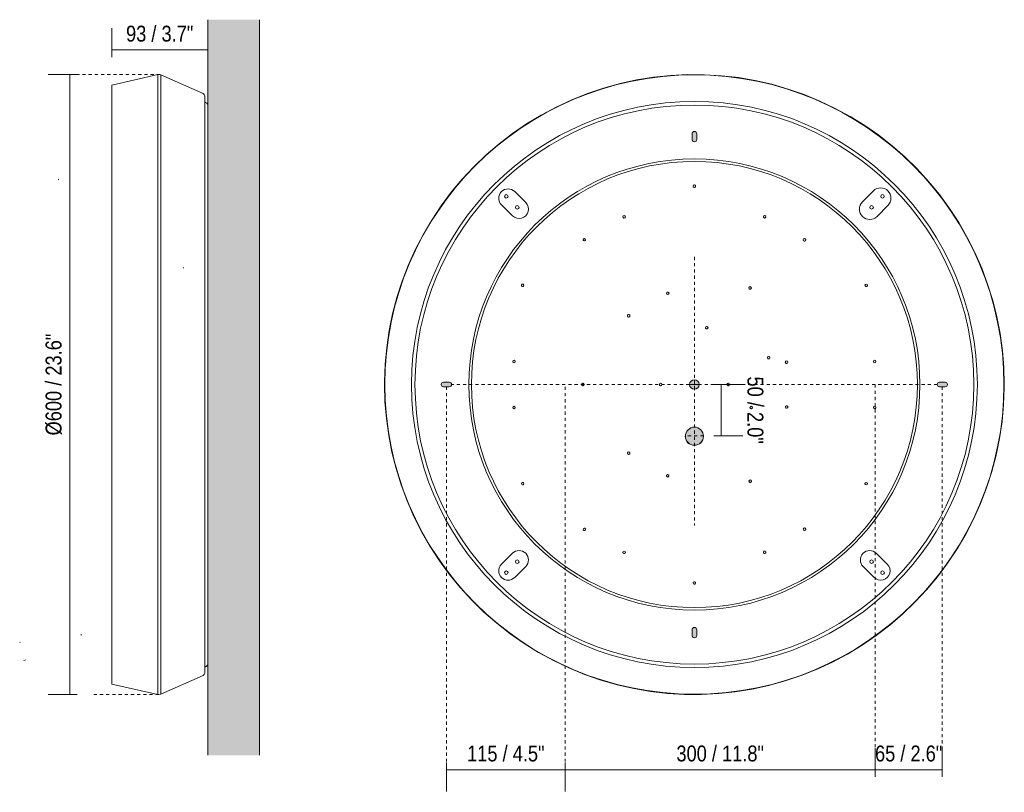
# Model space of a CAD drawing. Header units: millimetres. Extents: x -6825 to -4625, y -1202 to 690.
# Tile 2 of 2: x -5578 to -4625, y -58 to 690. Entities that reach past the tile are written whole.
import ezdxf

# ---------------------------------------------------------------- set-up
doc = ezdxf.new("R2010")
doc.units = ezdxf.units.MM
doc.linetypes.add('Dash', pattern=[6, 3, -3])
for name, color, linetype, lineweight in [('Cotas', 7, 'Continuous', 9), ('Cotas-7', 7, 'Continuous', 9), ('Elementos de detalle', 7, 'Continuous', 9), ('Lighthing Fixture Detail Wide Black', 7, 'Continuous', 20), ('Luminarias', 7, 'Continuous', 20), ('Muros', 7, 'Continuous', 9), ('Patrón de corte', 7, 'Continuous', 9)]:
    doc.layers.add(name, color=color, linetype=linetype, lineweight=lineweight)
doc.layers.add('Lighthing Fixture Dim Grey Dash', color=7, linetype='Dash', lineweight=9, true_color=0xd2d2d2)
doc.styles.add('Arial Narrow', font='ARIALN.TTF', dxfattribs={"height": 15.4})
doc.dimstyles.new('FARO_-_2_2mm_Arial_Narrow_mm_Inch_Left', dxfattribs={"dimscale": 304.8, "dimtxt": 15.760837, "dimasz": 0, "dimexe": 0.068898, "dimexo": 0.0625, "dimgap": 0.011483, "dimtad": 1, "dimdec": 0, "dimzin": 0, "dimdsep": 46, "dimtxsty": 'Arial Narrow', "dimblk1": 'NONE', "dimblk2": 'NONE', "dimsah": 1, "dimcen": 0.09, "dimadec": 0, "dimazin": 0, "dimtfac": 1, "dimtdec": 4, "dimtix": 1, "dimtmove": 0, "dimatfit": 3, "dimfxl": 0.022966, "dimfxlon": 1, "dimtvp": 1, "dimtolj": 1, "dimtzin": 0, "dimarcsym": 2})
doc.dimstyles.new('FARO_-_2_2mm_Arial_Narrow_mm_Inch_Right', dxfattribs={"dimscale": 304.8, "dimtxt": 15.760837, "dimasz": 0, "dimexe": 0.068898, "dimexo": 0.0625, "dimgap": 0.011483, "dimtad": 1, "dimdec": 0, "dimzin": 0, "dimdsep": 46, "dimtxsty": 'Arial Narrow', "dimblk1": 'NONE', "dimblk2": 'NONE', "dimsah": 1, "dimcen": 0.09, "dimadec": 0, "dimazin": 0, "dimtfac": 1, "dimtdec": 4, "dimtix": 1, "dimtmove": 0, "dimatfit": 3, "dimfxl": 0.022966, "dimfxlon": 1, "dimtvp": 1, "dimtolj": 1, "dimtzin": 0, "dimarcsym": 2})
doc.dimstyles.new('FARO_-_2_2mm_Arial_Narrow_mm_Inch_Right_1', dxfattribs={"dimscale": 304.8, "dimtxt": 15.760837, "dimasz": 0, "dimexe": 0.068898, "dimexo": 0.0625, "dimgap": 0.011483, "dimtad": 1, "dimdec": 0, "dimzin": 0, "dimdsep": 46, "dimtxsty": 'Arial Narrow', "dimblk1": 'NONE', "dimblk2": 'NONE', "dimsah": 1, "dimcen": 0.09, "dimadec": 0, "dimazin": 0, "dimtfac": 1, "dimtdec": 4, "dimtix": 1, "dimtmove": 2, "dimatfit": 3, "dimfxl": 0.022966, "dimfxlon": 1, "dimtvp": 1, "dimtolj": 1, "dimtzin": 0, "dimarcsym": 2})

# ---------------------------------------------------------------- blocks, each defined once
blk = doc.blocks.new('64281 - 40096 MAY CEILING _ WALL LAMP BLACK LED 4W 2700K-551360-Lateral_PDF')
at = {"layer": 'Luminarias'}
for p, q in [((-3317.36, 636.97), (-3361.96, 626.95)), ((-3317.36, 337.1), (-3317.36, 636.97)), ((-3273.46, 618.66), (-3314.47, 636.76)), ((-3314.47, 337.1), (-3314.47, 636.76)), ((-3361.96, 337.1), (-3361.96, 626.95)), ((-3268.96, 337.1), (-3268.96, 535.47)), ((-3361.96, 47.25), (-3361.96, 337.1)), ((-3317.36, 37.23), (-3317.36, 337.1)), ((-3314.47, 37.44), (-3314.47, 337.1)), ((-3268.96, 138.73), (-3268.96, 337.1)), ((-3314.47, 37.44), (-3273.46, 55.54)), ((-3361.96, 47.25), (-3317.36, 37.23))]:
    blk.add_line(p, q, dxfattribs=at)
at = {"layer": 'Luminarias', "flags": 128}
for points in [[(-3317.36, 636.97), (-3315.3, 637.01), (-3314.47, 636.76)], [(-3273.46, 618.66), (-3272.34, 617.69), (-3271.96, 616.36)], [(-3271.96, 337.1), (-3271.96, 352.99), (-3271.96, 368.84), (-3271.96, 384.58), (-3271.96, 400.16), (-3271.96, 415.55), (-3271.96, 430.67), (-3271.96, 445.5), (-3271.96, 459.97), (-3271.96, 474.04), (-3271.96, 487.67), (-3271.96, 500.82), (-3271.96, 513.43), (-3271.96, 525.47), (-3271.96, 536.9), (-3271.96, 547.68), (-3271.96, 557.78), (-3271.96, 567.16), (-3271.96, 575.8), (-3271.96, 583.66), (-3271.96, 590.72), (-3271.96, 596.96), (-3271.96, 602.36), (-3271.96, 606.9), (-3271.96, 610.57), (-3271.96, 613.34), (-3271.96, 615.23), (-3271.96, 616.21), (-3271.96, 616.36)], [(-3271.96, 616.36), (-3271.96, 615.91), (-3271.96, 614.55), (-3271.96, 612.3), (-3271.96, 610.91)], [(-3271.96, 611.02), (-3271.49, 610.22), (-3271.11, 610.07)], [(-3271.11, 610.07), (-3269.76, 609.4), (-3269.02, 608.09), (-3268.96, 607.6)], [(-3271.97, 553.75), (-3271.97, 553.76), (-3271.97, 553.76)], [(-3271.96, 57.84), (-3271.96, 58.29), (-3271.96, 59.65), (-3271.96, 61.9), (-3271.96, 65.05), (-3271.96, 69.08), (-3271.96, 73.98), (-3271.96, 79.73), (-3271.96, 86.32), (-3271.96, 93.72), (-3271.96, 101.91), (-3271.96, 110.86), (-3271.96, 120.55), (-3271.96, 130.93), (-3271.96, 141.99), (-3271.96, 153.68), (-3271.96, 165.96), (-3271.96, 178.8), (-3271.96, 192.15), (-3271.96, 205.97), (-3271.96, 220.21), (-3271.96, 234.84), (-3271.96, 249.8), (-3271.96, 265.04), (-3271.96, 280.51), (-3271.96, 296.16), (-3271.96, 311.95), (-3271.96, 327.82), (-3271.96, 337.1)], [(-3271.97, 120.45), (-3271.97, 120.44), (-3271.97, 120.44)], [(-3271.96, 57.84), (-3272.4, 56.42), (-3273.46, 55.54)], [(-3271.11, 64.13), (-3271.85, 63.58), (-3271.96, 63.18)], [(-3271.96, 63.35), (-3271.96, 60.86), (-3271.96, 58.97), (-3271.96, 57.99), (-3271.96, 57.84)], [(-3268.96, 66.6), (-3269.44, 65.17), (-3270.63, 64.26), (-3271.11, 64.13)], [(-3314.47, 37.44), (-3316.5, 37.1), (-3317.36, 37.23)]]:
    blk.add_lwpolyline(points, dxfattribs=at)
blk = doc.blocks.new('64281 - 40096 MAY CEILING _ WALL LAMP BLACK LED 4W 2700K-551360-Alzado_PDF Fixing')
at = {"layer": 'Luminarias'}
for p, q in [((6687.13, 513.88), (6697.74, 524.48)), ((6350.57, 523.8), (6361.18, 513.2)), ((6348.4, 500.42), (6337.79, 511.02)), ((6711.88, 510.34), (6701.27, 499.73)), ((6253.28, 375.22), (6253.25, 375.03)), ((6253.25, 299.17), (6253.28, 298.98)), ((6337.79, 163.18), (6348.4, 173.78)), ((6700.59, 173.78), (6711.2, 163.18)), ((6361.18, 161.01), (6350.57, 150.4)), ((6698.42, 150.4), (6687.81, 161.01))]:
    blk.add_line(p, q, dxfattribs=at)
at = {"layer": 'Luminarias', "flags": 128}
for points in [[(6824.5, 337.1), (6824.05, 353.58), (6822.69, 370), (6820.44, 386.33), (6817.29, 402.5), (6813.25, 418.48), (6808.35, 434.22), (6802.59, 449.66), (6795.98, 464.76), (6788.56, 479.48), (6780.35, 493.76), (6771.36, 507.58), (6761.62, 520.88), (6751.17, 533.62), (6740.04, 545.77), (6728.25, 557.29), (6715.85, 568.15), (6702.88, 578.31), (6689.36, 587.74), (6675.35, 596.42), (6660.88, 604.31), (6646, 611.4), (6630.75, 617.66), (6615.19, 623.07), (6599.35, 627.62), (6583.28, 631.29), (6567.03, 634.07), (6550.66, 635.96), (6534.21, 636.95), (6517.73, 637.03), (6501.27, 636.21), (6484.88, 634.48), (6468.61, 631.85), (6452.51, 628.34), (6436.62, 623.95), (6421, 618.69), (6405.69, 612.58), (6390.74, 605.64), (6376.2, 597.89), (6362.1, 589.35), (6348.49, 580.05), (6335.42, 570.02), (6322.91, 559.29), (6311.01, 547.88), (6299.76, 535.84), (6289.19, 523.2), (6279.32, 510), (6270.2, 496.27), (6261.84, 482.07), (6254.28, 467.42), (6247.53, 452.39), (6241.61, 437), (6236.55, 421.32), (6232.36, 405.38), (6229.05, 389.23), (6226.64, 372.93), (6225.12, 356.52), (6224.5, 340.05), (6224.49, 337.1)], [(6224.49, 337.1), (6224.94, 320.63), (6226.3, 304.2), (6228.56, 287.87), (6231.71, 271.7), (6235.74, 255.72), (6240.64, 239.98), (6246.41, 224.54), (6253.01, 209.44), (6260.43, 194.72), (6268.64, 180.44), (6277.63, 166.62), (6287.37, 153.32), (6297.82, 140.58), (6308.95, 128.43), (6320.74, 116.91), (6333.14, 106.05), (6346.11, 95.89), (6359.63, 86.46), (6373.64, 77.78), (6388.11, 69.89), (6402.99, 62.8), (6418.24, 56.54), (6433.8, 51.13), (6449.65, 46.58), (6465.71, 42.91), (6481.96, 40.13), (6498.33, 38.24), (6514.78, 37.25), (6531.26, 37.17), (6547.72, 38), (6564.11, 39.72), (6580.38, 42.35), (6596.49, 45.86), (6612.37, 50.25), (6627.99, 55.51), (6643.3, 61.62), (6658.25, 68.56), (6672.79, 76.31), (6686.89, 84.85), (6700.5, 94.15), (6713.57, 104.18), (6726.08, 114.91), (6737.98, 126.32), (6749.23, 138.36), (6759.8, 151), (6769.67, 164.2), (6778.79, 177.93), (6787.15, 192.13), (6794.72, 206.78), (6801.47, 221.81), (6807.38, 237.2), (6812.44, 252.88), (6816.63, 268.82), (6819.94, 284.97), (6822.35, 301.27), (6823.87, 317.68), (6824.49, 334.15), (6824.5, 337.1)]]:
    blk.add_lwpolyline(points, dxfattribs=at)
at = {"layer": 'Luminarias'}
for centre, radius, start, end in [((6524.5, 337.1), 299.66, 360, 180), ((6524.5, 337.1), 273.92, 360, 180), ((6524.5, 337.1), 270.5, 360, 180), ((6524.5, 337.1), 218.34, 0, 180), ((6524.5, 337.1), 215.88, 360, 180), ((6344.18, 517.41), 9.04, 45, 225), ((6524.5, 529.08), 1.2, 0, 180), ((6524.5, 529.08), 1.2, 165, 180), ((6524.5, 529.08), 1.2, 180, 195), ((6524.5, 529.08), 1.2, 180, 0), ((6524.5, 529.08), 1.2, 60, 150), ((6524.5, 529.08), 1.2, 210, 300), ((6524.5, 529.08), 1.2, 15, 45), ((6524.5, 529.08), 1.2, 315, 345), ((6704.81, 517.41), 10, 315, 135), ((6342.43, 519.18), 1.75, 360, 180), ((6342.43, 519.18), 1.75, 180, 360), ((6706.59, 519.18), 1.75, 0, 180), ((6706.59, 519.18), 1.75, 180, 0), ((6354.79, 506.81), 9.04, 225, 45), ((6353.02, 508.56), 1.75, 0, 180), ((6353.02, 508.56), 1.75, 180, 0), ((6694.2, 506.81), 10, 135, 315), ((6695.97, 508.56), 1.75, 0, 180), ((6695.97, 508.56), 1.75, 180, 0), ((6456.48, 499.41), 1.2, 0, 180), ((6456.48, 499.41), 1.2, 165, 180), ((6456.48, 499.41), 1.2, 180, 195), ((6456.48, 499.41), 1.2, 180, 0), ((6456.48, 499.41), 1.2, 120, 150), ((6456.48, 499.41), 1.2, 210, 300), ((6456.48, 499.41), 1.2, 0, 119.19763), ((6456.48, 499.41), 1.2, 318.80475, 345), ((6592.48, 499.43), 1.2, 0, 180), ((6592.48, 499.43), 1.2, 150, 180), ((6592.48, 499.43), 1.2, 180, 210), ((6592.48, 499.43), 1.2, 180, 0), ((6592.48, 499.43), 1.2, 30, 120), ((6592.48, 499.43), 1.2, 240, 330), ((6592.48, 499.43), 1.2, 0, 15), ((6592.48, 499.43), 1.2, 345, 0), ((6417.94, 477.2), 1.2, 0, 180), ((6417.94, 477.2), 1.2, 105, 180), ((6417.94, 477.2), 1.2, 180, 195), ((6417.94, 477.2), 1.2, 180, 0), ((6417.94, 477.2), 1.2, 198.90051, 255), ((6417.94, 477.2), 1.2, 0, 75), ((6417.94, 477.2), 1.2, 285, 341.09949), ((6417.94, 477.2), 1.2, 345, 0), ((6631.07, 477.15), 1.2, 16.37817, 180), ((6631.07, 477.15), 1.2, 360, 180), ((6631.07, 477.15), 1.2, 180, 195), ((6631.07, 477.15), 1.2, 180, 360), ((6631.07, 477.15), 1.2, 225, 343.62183), ((6631.07, 477.15), 1.2, 0, 15), ((6631.07, 477.15), 1.2, 345, 0), ((6358.23, 433.11), 1.2, 0, 180), ((6358.23, 433.11), 1.2, 120, 180), ((6358.23, 433.11), 1.2, 180, 240), ((6358.23, 433.11), 1.2, 180, 0), ((6358.23, 433.11), 1.2, 75.8517, 105), ((6358.23, 433.11), 1.2, 45, 75), ((6358.23, 433.11), 1.2, 285, 315), ((6358.23, 433.11), 1.2, 0, 15), ((6358.23, 433.11), 1.2, 345, 0), ((6578.44, 430.61), 1.2, 0, 180), ((6578.44, 430.61), 1.2, 165, 180), ((6578.44, 430.61), 1.2, 180, 195), ((6578.44, 430.61), 1.2, 180, 0), ((6578.44, 430.61), 1.2, 45, 135), ((6578.44, 430.61), 1.2, 225, 315), ((6578.44, 430.61), 1.2, 0, 30), ((6578.44, 430.61), 1.2, 330, 0), ((6690.84, 433.11), 1.2, 0, 180), ((6690.84, 433.11), 1.2, 150, 180), ((6690.84, 433.11), 1.2, 180, 210), ((6690.84, 433.11), 1.2, 180, 0), ((6690.84, 433.11), 1.2, 45, 135), ((6690.84, 433.11), 1.2, 225, 315), ((6690.84, 433.11), 1.2, 0, 30), ((6690.84, 433.11), 1.2, 330, 0), ((6498.73, 425.4), 1.2, 75, 180), ((6498.73, 425.4), 1.2, 0, 180), ((6498.73, 425.4), 1.2, 180, 195), ((6498.73, 425.4), 1.2, 180, 0), ((6498.73, 425.4), 1.2, 199.04913, 340.95087), ((6498.73, 425.4), 1.2, 30, 60), ((6460.93, 403.58), 1.2, 75, 180), ((6460.93, 403.58), 1.2, 0, 180), ((6460.93, 403.58), 1.2, 180, 195), ((6460.93, 403.58), 1.2, 180, 0), ((6460.93, 403.58), 1.2, 210, 300), ((6460.93, 403.58), 1.2, 0, 60), ((6460.93, 403.58), 1.2, 315, 341.49225), ((6536.5, 392.07), 1.2, 0, 180), ((6536.5, 392.07), 1.2, 120, 180), ((6536.5, 392.07), 1.2, 180, 210), ((6536.5, 392.07), 1.2, 180, 0), ((6536.5, 392.07), 1.2, 225, 255), ((6536.5, 392.07), 1.2, 75, 105), ((6536.5, 392.07), 1.2, 270, 300), ((6536.5, 392.07), 1.2, 34.85679, 60), ((6536.5, 392.07), 1.2, 315, 0), ((6536.5, 392.07), 1.2, 0, 15), ((6596.47, 363.06), 1.2, 0, 180), ((6596.47, 363.06), 1.2, 165, 180), ((6596.47, 363.06), 1.2, 180, 195), ((6596.47, 363.06), 1.2, 180, 0), ((6596.47, 363.06), 1.2, 120, 150), ((6596.47, 363.06), 1.2, 225, 255), ((6596.47, 363.06), 1.2, 60, 90), ((6596.47, 363.06), 1.2, 0, 30), ((6596.47, 363.06), 1.2, 330, 0), ((6349.92, 359.39), 1.2, 90, 180), ((6349.92, 359.39), 1.2, 0, 180), ((6349.92, 359.39), 1.2, 180, 300), ((6349.92, 359.39), 1.2, 180, 0), ((6349.92, 359.39), 1.2, 45, 75), ((6349.92, 359.39), 1.2, 0, 15), ((6349.92, 359.39), 1.2, 345, 0), ((6596.47, 363.06), 1.2, 270, 300), ((6613.71, 358.76), 1.2, 0, 180), ((6613.71, 358.76), 1.2, 137.37978, 180), ((6613.71, 358.76), 1.2, 180, 195), ((6613.71, 358.76), 1.2, 180, 0), ((6613.71, 358.76), 1.2, 225, 285), ((6613.71, 358.76), 1.2, 60, 120), ((6613.71, 358.76), 1.2, 315, 0), ((6613.71, 358.76), 1.2, 0, 42.62022), ((6699.09, 359.39), 1.2, 0, 180), ((6699.09, 359.39), 1.2, 0, 180), ((6699.09, 359.39), 1.2, 180, 0), ((6699.09, 359.39), 1.2, 180, 0), ((6524.5, 337.1), 299.66, 180, 360), ((6524.5, 337.1), 273.92, 180, 360), ((6524.5, 337.1), 270.5, 180, 360), ((6524.5, 337.1), 218.34, 180, 0), ((6524.5, 337.1), 215.88, 180, 360), ((6416.51, 337.1), 1.2, 0, 180), ((6416.51, 337.1), 1.2, 105, 180), ((6416.51, 337.1), 1.2, 180, 255), ((6416.51, 337.1), 1.2, 180, 0), ((6416.51, 337.1), 1.2, 0, 75), ((6416.51, 337.1), 1.2, 285, 360), ((6491.8, 337.1), 1.2, 0, 180), ((6491.8, 337.1), 1.2, 150, 180), ((6491.8, 337.1), 1.2, 180, 0), ((6491.8, 337.1), 1.2, 195, 225), ((6491.8, 337.1), 1.2, 90, 120), ((6491.8, 337.1), 1.2, 240, 300), ((6491.8, 337.1), 1.2, 33.63858, 60), ((6491.8, 337.1), 1.2, 315, 0), ((6491.8, 337.1), 1.2, 0, 15), ((6557.19, 337.1), 1.2, 45, 180), ((6557.19, 337.1), 1.2, 0, 180), ((6557.19, 337.1), 1.2, 180, 195), ((6557.19, 337.1), 1.2, 180, 0), ((6557.19, 337.1), 1.2, 225, 0), ((6557.19, 337.1), 1.2, 0, 15), ((6349.94, 314.81), 1.2, 0, 180), ((6349.94, 314.81), 1.2, 120, 180), ((6349.94, 314.81), 1.2, 180, 240), ((6349.94, 314.81), 1.2, 180, 0), ((6349.94, 314.81), 1.2, 75, 105), ((6349.94, 314.81), 1.2, 45, 72.73207), ((6349.94, 314.81), 1.2, 0, 15), ((6349.94, 314.81), 1.2, 345, 0), ((6579.52, 314.82), 1.2, 0, 180), ((6579.52, 314.82), 1.2, 165, 180), ((6579.52, 314.82), 1.2, 180, 195), ((6579.52, 314.82), 1.2, 180, 360), ((6579.52, 314.82), 1.2, 120, 150), ((6579.52, 314.82), 1.2, 75, 105), ((6579.52, 314.82), 1.2, 0, 60), ((6579.52, 314.82), 1.2, 330, 0), ((6613.86, 315.28), 1.2, 0, 180), ((6613.86, 315.28), 1.2, 135, 180), ((6613.86, 315.28), 1.2, 180, 195), ((6613.86, 315.28), 1.2, 180, 0), ((6613.86, 315.28), 1.2, 210, 240), ((6613.86, 315.28), 1.2, 60, 120), ((6613.86, 315.28), 1.2, 0, 45), ((6613.86, 315.28), 1.2, 315, 0), ((6699.09, 314.84), 1.2, 0, 180), ((6699.09, 314.84), 1.2, 150, 180), ((6699.09, 314.84), 1.2, 180, 240), ((6699.09, 314.84), 1.2, 180, 0), ((6699.09, 314.84), 1.2, 45, 135), ((6699.09, 314.84), 1.2, 0, 30), ((6699.09, 314.84), 1.2, 330, 0), ((6349.94, 314.81), 1.2, 285, 315), ((6579.52, 314.82), 1.2, 210, 270), ((6579.52, 314.82), 1.2, 273.17979, 300), ((6613.86, 315.28), 1.2, 255, 285), ((6699.09, 314.84), 1.2, 255, 315), ((6524.5, 287.02), 8.8, 179.45896, 180), ((6524.5, 287.02), 8.8, 180, 0), ((6524.5, 287.02), 8.8, 0, 0.54104), ((6460.88, 270.63), 1.2, 360, 180), ((6460.88, 270.63), 1.2, 165, 180), ((6460.88, 270.63), 1.2, 180, 195), ((6460.88, 270.63), 1.2, 180, 0), ((6460.88, 270.63), 1.2, 120, 150), ((6460.88, 270.63), 1.2, 225, 255), ((6460.88, 270.63), 1.2, 76.66096, 105), ((6460.88, 270.63), 1.2, 30, 60), ((6460.88, 270.63), 1.2, 315, 345), ((6498.7, 248.8), 1.2, 360, 180), ((6498.7, 248.8), 1.2, 150, 180), ((6498.7, 248.8), 1.2, 180, 210), ((6498.7, 248.8), 1.2, 180, 360), ((6498.7, 248.8), 1.2, 225, 360), ((6498.7, 248.8), 1.2, 90, 120), ((6498.7, 248.8), 1.2, 30, 60), ((6498.7, 248.8), 1.2, 0, 15), ((6358.22, 241.11), 1.2, 0, 180), ((6358.22, 241.11), 1.2, 150, 180), ((6358.22, 241.11), 1.2, 180, 270), ((6358.22, 241.11), 1.2, 180, 0), ((6358.22, 241.11), 1.2, 75.11456, 105), ((6358.22, 241.11), 1.2, 45, 75), ((6358.22, 241.11), 1.2, 285, 315), ((6358.22, 241.11), 1.2, 0, 15), ((6358.22, 241.11), 1.2, 345, 0), ((6578.53, 243.56), 1.2, 360, 180), ((6578.53, 243.56), 1.2, 165, 180), ((6578.53, 243.56), 1.2, 180, 195), ((6578.53, 243.56), 1.2, 180, 360), ((6578.53, 243.56), 1.2, 30, 150), ((6578.53, 243.56), 1.2, 210, 300), ((6578.53, 243.56), 1.2, 332.72644, 0), ((6690.79, 241.1), 1.2, 0, 180), ((6690.79, 241.1), 1.2, 150, 180), ((6690.79, 241.1), 1.2, 180, 235.60077), ((6690.79, 241.1), 1.2, 180, 0), ((6690.79, 241.1), 1.2, 45, 135), ((6690.79, 241.1), 1.2, 270, 0), ((6690.79, 241.1), 1.2, 0, 30), ((6417.92, 197.04), 1.2, 18.00439, 180), ((6417.92, 197.04), 1.2, 0, 180), ((6417.92, 197.04), 1.2, 180, 195), ((6417.92, 197.04), 1.2, 180, 0), ((6417.92, 197.04), 1.2, 210, 240), ((6417.92, 197.04), 1.2, 242.66166, 297.33834), ((6417.92, 197.04), 1.2, 315, 341.99561), ((6417.92, 197.04), 1.2, 0, 15), ((6417.92, 197.04), 1.2, 345, 0), ((6631.07, 197.06), 1.2, 360, 180), ((6631.07, 197.06), 1.2, 165, 180), ((6631.07, 197.06), 1.2, 180, 343.90569), ((6631.07, 197.06), 1.2, 180, 360), ((6631.07, 197.06), 1.2, 120, 150), ((6631.07, 197.06), 1.2, 30, 60), ((6631.07, 197.06), 1.2, 0, 15), ((6631.07, 197.06), 1.2, 345, 360), ((6354.79, 167.39), 9.04, 315, 135), ((6456.51, 174.76), 1.2, 360, 180), ((6456.51, 174.76), 1.2, 360, 180), ((6456.51, 174.76), 1.2, 180, 209.54818), ((6456.51, 174.76), 1.2, 180, 360), ((6456.51, 174.76), 1.2, 255, 285), ((6456.51, 174.76), 1.2, 315, 345), ((6592.47, 174.77), 1.2, 360, 180), ((6592.47, 174.77), 1.2, 180, 360), ((6592.47, 174.77), 1.2, 195, 225), ((6592.47, 174.77), 1.2, 30, 150), ((6592.47, 174.77), 1.2, 255, 285), ((6592.47, 174.77), 1.2, 315, 360), ((6592.47, 174.77), 1.2, 360, 15), ((6694.2, 167.39), 9.04, 45, 225), ((6344.18, 156.79), 9.04, 135, 315), ((6353.01, 165.64), 1.75, 360, 180), ((6353.01, 165.64), 1.75, 180, 0), ((6695.97, 165.65), 1.75, 360, 180), ((6695.97, 165.65), 1.75, 180, 0), ((6704.81, 156.79), 9.04, 225, 45), ((6342.41, 155.03), 1.75, 0, 180), ((6342.41, 155.03), 1.75, 180, 0), ((6706.62, 154.99), 1.75, 360, 180), ((6706.62, 154.99), 1.75, 180, 360), ((6524.5, 145.1), 1.2, 0, 180), ((6524.5, 145.1), 1.2, 180, 330), ((6524.5, 145.1), 1.2, 180, 0), ((6524.5, 145.1), 1.2, 135, 165), ((6524.5, 145.1), 1.2, 75, 105), ((6524.5, 145.1), 1.2, 0, 45), ((6524.5, 145.1), 1.2, 345, 0)]:
    blk.add_arc(centre, radius, start, end, dxfattribs=at)
blk = doc.blocks.new('DIMBLOCK3-Lateral_PDF')
at = {"layer": 'Cotas-7', "color": 251, "true_color": 0x5b5b5b}
for p, q in [((-5529.33, 637.11), (-5550.33, 637.11)), ((-5529.33, 637.11), (-5529.33, 37.11)), ((-5529.33, 637.11), (-5522.33, 637.11)), ((-5529.33, 37.11), (-5550.33, 37.11)), ((-5529.33, 37.11), (-5522.33, 37.11))]:
    blk.add_line(p, q, dxfattribs=at)
at = {"layer": 'Cotas-7', "color": 0, "insert": (-5552.73, 287.83), "char_height": 15.4, "width": 118.2813, "attachment_point": 1, "rotation": 90, "line_spacing_factor": 0.974696, "style": 'Arial Narrow'}
blk.add_mtext('Ø600 / 23.6"', dxfattribs=at)
blk = doc.blocks.new('_None')
blk = doc.blocks.new('DIMBLOCK4-Lateral_PDF')
at = {"layer": 'Cotas-7', "color": 251, "true_color": 0x5b5b5b}
for p, q in [((-5488.7, 660.96), (-5488.7, 681.96)), ((-5395.7, 660.96), (-5395.7, 681.96)), ((-5395.7, 660.96), (-5488.7, 660.96)), ((-5488.7, 660.96), (-5488.7, 653.96)), ((-5395.7, 660.96), (-5395.7, 653.96))]:
    blk.add_line(p, q, dxfattribs=at)
at = {"layer": 'Cotas-7', "color": 0, "insert": (-5474.85, 684.36), "char_height": 15.4, "width": 78.3539, "attachment_point": 1, "line_spacing_factor": 0.974696, "style": 'Arial Narrow'}
blk.add_mtext('93 / 3.7"', dxfattribs=at)
blk = doc.blocks.new('DIMBLOCK5-Alzado_PDF Fixing')
at = {"layer": 'Cotas-7', "color": 251, "true_color": 0x5b5b5b}
for p, q in [((-5164.66, -35.66), (-5164.66, -28.66)), ((-5164.66, -35.66), (-5049.66, -35.66)), ((-5164.66, -35.66), (-5164.66, -56.66)), ((-5049.66, -35.66), (-5049.66, -28.66)), ((-5049.66, -35.66), (-5049.66, -56.66))]:
    blk.add_line(p, q, dxfattribs=at)
at = {"layer": 'Cotas-7', "color": 0, "insert": (-5144.69, -12.25), "char_height": 15.4, "width": 90.0619, "attachment_point": 1, "line_spacing_factor": 0.974696, "style": 'Arial Narrow'}
blk.add_mtext('115 / 4.5"', dxfattribs=at)
blk = doc.blocks.new('DIMBLOCK6-Alzado_PDF Fixing')
at = {"layer": 'Cotas-7', "color": 251, "true_color": 0x5b5b5b}
for p, q in [((-4749.67, -35.66), (-4749.67, -14.66)), ((-5049.66, -35.66), (-5049.66, -28.66)), ((-5049.66, -35.66), (-4749.67, -35.66)), ((-5049.66, -35.66), (-5049.66, -56.66)), ((-4749.67, -35.66), (-4749.67, -42.66))]:
    blk.add_line(p, q, dxfattribs=at)
at = {"layer": 'Cotas-7', "color": 0, "insert": (-4942.07, -12.25), "char_height": 15.4, "width": 101.77, "attachment_point": 1, "line_spacing_factor": 0.974696, "style": 'Arial Narrow'}
blk.add_mtext('300 / 11.8"', dxfattribs=at)
blk = doc.blocks.new('DIMBLOCK7-Alzado_PDF Fixing')
at = {"layer": 'Cotas-7', "color": 251, "true_color": 0x5b5b5b}
for p, q in [((-4749.67, -35.66), (-4749.67, -14.66)), ((-4684.66, -35.66), (-4684.66, -14.66)), ((-4749.67, -35.66), (-4684.66, -35.66)), ((-4749.67, -35.66), (-4749.67, -42.66)), ((-4684.66, -35.66), (-4684.66, -42.66))]:
    blk.add_line(p, q, dxfattribs=at)
at = {"layer": 'Cotas-7', "color": 0, "insert": (-4749.81, -12.25), "char_height": 15.4, "width": 78.3539, "attachment_point": 1, "line_spacing_factor": 0.974696, "style": 'Arial Narrow'}
blk.add_mtext('65 / 2.6"', dxfattribs=at)
blk = doc.blocks.new('DIMBLOCK8-Alzado_PDF Fixing')
at = {"layer": 'Cotas-7', "color": 251, "true_color": 0x5b5b5b}
for p, q in [((-4898.8, 337.1), (-4905.8, 337.1)), ((-4898.8, 287.34), (-4898.8, 337.1)), ((-4898.8, 337.1), (-4877.8, 337.1)), ((-4898.8, 287.34), (-4905.8, 287.34)), ((-4898.8, 287.34), (-4877.8, 287.34))]:
    blk.add_line(p, q, dxfattribs=at)
at = {"layer": 'Cotas-7', "color": 0, "insert": (-4857.92, 344.87), "char_height": 15.4, "width": 78.3539, "attachment_point": 1, "rotation": 270, "line_spacing_factor": 0.974696, "style": 'Arial Narrow'}
blk.add_mtext('50 / 2.0"', dxfattribs=at)

msp = doc.modelspace()

# ---------------------------------------------------------------- hatches: boundary and pattern name
at = {"layer": 'Elementos de detalle', "true_color": 0xc0c0c0}
h = msp.add_hatch(color=9, dxfattribs=at)
h.paths.add_polyline_path([(-4924.66, 92.1), (-4924.08, 92.18), (-4923.54, 92.4), (-4923.07, 92.76), (-4922.71, 93.23), (-4922.49, 93.77), (-4922.41, 94.35), (-4922.49, 100.43), (-4922.71, 100.98), (-4923.07, 101.44), (-4923.54, 101.8), (-4924.08, 102.02), (-4924.66, 102.1), (-4925.24, 102.02), (-4925.79, 101.8), (-4926.25, 101.44), (-4926.61, 100.98), (-4926.83, 100.43), (-4926.91, 99.85), (-4926.83, 93.77), (-4926.61, 93.23), (-4926.25, 92.76), (-4925.7, 92.37), (-4925.24, 92.18)])
h.paths.add_polyline_path([(-4924.66, 278.35), (-4922.2, 278.73), (-4920.29, 279.52), (-4918.47, 280.91), (-4917.08, 282.73), (-4916.21, 284.84), (-4915.91, 287.1), (-4916.21, 289.36), (-4917.08, 291.48), (-4918.47, 293.29), (-4920.29, 294.68), (-4922.4, 295.55), (-4924.66, 295.85), (-4926.93, 295.55), (-4929.04, 294.68), (-4930.85, 293.29), (-4932.24, 291.48), (-4933.11, 289.36), (-4933.41, 287.1), (-4933.11, 284.84), (-4932.24, 282.73), (-4930.85, 280.91), (-4929.04, 279.52), (-4926.93, 278.65)])
h.paths.add_polyline_path([(-4924.66, 332.45), (-4923.46, 332.61), (-4922.2, 333.17), (-4921.37, 333.81), (-4920.53, 335.03), (-4920.17, 335.9), (-4920.01, 337.1), (-4920.17, 338.3), (-4920.63, 339.43), (-4921.5, 340.49), (-4922.34, 341.13), (-4923.46, 341.59), (-4924.83, 341.73), (-4925.86, 341.59), (-4926.99, 341.13), (-4927.95, 340.39), (-4928.69, 339.43), (-4929.15, 338.3), (-4929.31, 337.1), (-4929.15, 335.9), (-4928.69, 334.78), (-4927.95, 333.81), (-4926.99, 333.07), (-4925.86, 332.61), (-4924.83, 332.47)])
h.paths.add_polyline_path([(-4687.41, 334.85), (-4681.33, 334.93), (-4680.79, 335.15), (-4680.32, 335.51), (-4679.96, 335.98), (-4679.74, 336.52), (-4679.66, 337.1), (-4679.74, 337.68), (-4680.09, 338.39), (-4680.32, 338.69), (-4680.79, 339.05), (-4681.33, 339.27), (-4681.91, 339.35), (-4687.99, 339.27), (-4688.54, 339.05), (-4689, 338.69), (-4689.36, 338.23), (-4689.58, 337.68), (-4689.66, 337.1), (-4689.58, 336.52), (-4689.36, 335.98), (-4689, 335.51), (-4688.54, 335.15), (-4687.99, 334.93)])
h.paths.add_polyline_path([(-5161.91, 334.85), (-5161.33, 334.93), (-5160.79, 335.15), (-5160.32, 335.51), (-5159.96, 335.98), (-5159.74, 336.52), (-5159.66, 337.1), (-5159.74, 337.68), (-5159.96, 338.23), (-5160.32, 338.69), (-5160.79, 339.05), (-5161.33, 339.27), (-5161.91, 339.35), (-5167.99, 339.27), (-5168.54, 339.05), (-5169, 338.69), (-5169.36, 338.23), (-5169.58, 337.68), (-5169.66, 337.1), (-5169.58, 336.52), (-5169.36, 335.98), (-5169, 335.51), (-5168.54, 335.15), (-5167.99, 334.93), (-5167.41, 334.85), (-5164.32, 334.85)])
h.paths.add_polyline_path([(-4924.66, 572.1), (-4923.91, 572.25), (-4923.54, 572.4), (-4923.07, 572.76), (-4922.71, 573.23), (-4922.49, 573.77), (-4922.41, 574.35), (-4922.49, 580.43), (-4922.71, 580.98), (-4923.07, 581.44), (-4923.54, 581.8), (-4924.08, 582.02), (-4924.66, 582.1), (-4925.24, 582.02), (-4925.79, 581.8), (-4926.25, 581.44), (-4926.61, 580.98), (-4926.83, 580.43), (-4926.91, 579.85), (-4926.83, 573.77), (-4926.61, 573.23), (-4926.25, 572.76), (-4925.79, 572.4), (-4925.24, 572.18)])
at = {"layer": 'Patrón de corte', "true_color": 0xe8e8e8}
msp.add_hatch(color=254, dxfattribs=at).paths.add_polyline_path([(-5381.3, -21.7), (-5345.7, -21.7), (-5345.7, 690.16), (-5395.7, 690.16), (-5395.7, -21.7)])

# ---------------------------------------------------------------- linework, layer by layer
at = {"layer": 'Lighthing Fixture Detail Wide Black'}
for p, q in [((-4926.91, 579.85), (-4926.91, 574.35)), ((-4922.41, 574.35), (-4922.41, 579.85)), ((-5540.71, 535.48), (-5539.92, 535.48)), ((-5419.69, 450.07), (-5418.89, 450.07)), ((-5161.91, 339.35), (-5167.41, 339.35)), ((-5167.41, 334.85), (-5161.91, 334.85)), ((-4681.91, 339.35), (-4687.41, 339.35)), ((-4687.41, 334.85), (-4681.91, 334.85)), ((-4926.91, 99.85), (-4926.91, 94.35)), ((-4922.41, 94.35), (-4922.41, 99.85)), ((-5577.81, 87.56), (-5577.1, 87.76)), ((-5518.06, 94.58), (-5518.62, 95.13)), ((-5573.73, 70.1), (-5572.29, 70.51))]:
    msp.add_line(p, q, dxfattribs=at)
for centre, radius, start, end in [((-4924.66, 579.85), 2.25, 360, 180), ((-4924.66, 574.35), 2.25, 180, 360), ((-5167.41, 337.1), 2.25, 90, 270), ((-5161.91, 337.1), 2.25, 270, 90), ((-4924.66, 337.1), 4.65, 0, 180), ((-4924.66, 337.1), 4.65, 180, 360), ((-4687.41, 337.1), 2.25, 90, 270), ((-4681.91, 337.1), 2.25, 270, 90), ((-4924.66, 287.1), 8.75, 0, 180), ((-4924.66, 287.1), 8.75, 180, 360), ((-4924.66, 99.85), 2.25, 360, 180), ((-4924.66, 94.35), 2.25, 180, 360)]:
    msp.add_arc(centre, radius, start, end, dxfattribs=at)
at = {"layer": 'Lighthing Fixture Dim Grey Dash'}
for p, q in [((-5442.04, 637.11), (-5527.04, 637.11)), ((-5488.7, 500.41), (-5488.7, 525.41)), ((-5395.7, 502.11), (-5395.7, 525.41)), ((-4924.66, 460.54), (-4924.66, 200.54)), ((-5164.66, 334.85), (-5164.66, -27.6)), ((-4689.66, 337.1), (-5159.66, 337.1)), ((-5049.66, 334.85), (-5049.66, -27.6)), ((-4929.31, 337.1), (-4920.01, 337.1)), ((-4924.66, 341.75), (-4924.66, 332.45)), ((-4749.67, 337.1), (-4749.67, -27.6)), ((-4684.66, 334.85), (-4684.66, -27.6)), ((-4915.91, 287.34), (-4933.41, 287.34)), ((-5395.7, 198.75), (-5395.7, 180.01)), ((-5443.09, 37.11), (-5508.96, 37.11))]:
    msp.add_line(p, q, dxfattribs=at)
at = {"layer": 'Muros'}
for p, q in [((-5395.7, 690.16), (-5395.7, 535.39)), ((-5345.7, -21.7), (-5345.7, 690.16)), ((-5395.7, 138.81), (-5395.7, -21.7))]:
    msp.add_line(p, q, dxfattribs=at)

# ---------------------------------------------------------------- block references
at = {"layer": 'Luminarias'}
for name, p in [('64281 - 40096 MAY CEILING _ WALL LAMP BLACK LED 4W 2700K-551360-Alzado_PDF Fixing', (-11449.16, 0)), ('64281 - 40096 MAY CEILING _ WALL LAMP BLACK LED 4W 2700K-551360-Lateral_PDF', (-2126.74, 0))]:
    msp.add_blockref(name, p, dxfattribs=at)

# ---------------------------------------------------------------- dimensions: what is measured, and where the dimension line sits
at = {"layer": 'Cotas', "color": 251, "true_color": 0x5b5b5b}
for base, p1, p2, override, picture, middle in [((-5488.7, 660.96), (-5395.7, 653.96), (-5488.7, 653.96), {"dimpost": '<>', "dimfxl": 93}, 'DIMBLOCK4-Lateral_PDF', (-5442.2, 674.43)), ((-5049.66, -35.66), (-5164.66, -28.66), (-5049.66, -28.66), {"dimpost": '<>', "dimfxl": 115}, 'DIMBLOCK5-Alzado_PDF Fixing', (-5107.16, -22.19)), ((-4749.67, -35.66), (-5049.66, -28.66), (-4749.67, -42.66), {"dimpost": '<>', "dimfxl": 300.31948}, 'DIMBLOCK6-Alzado_PDF Fixing', (-4899.66, -22.19)), ((-4684.66, -35.66), (-4749.67, -42.66), (-4684.66, -42.66), {"dimpost": '<>', "dimfxl": 65.007017}, 'DIMBLOCK7-Alzado_PDF Fixing', (-4717.16, -22.19))]:
    dim = msp.add_linear_dim(base=base, p1=p1, p2=p2, dimstyle='FARO_-_2_2mm_Arial_Narrow_mm_Inch_Right', override=override, dxfattribs=at)
    dim.commit()
    dim.dimension.update_dxf_attribs({"geometry": picture, "text_midpoint": middle})
dim = msp.add_linear_dim(base=(-5529.33, 37.11), p1=(-5522.33, 637.11), p2=(-5522.33, 37.11), angle=90, text='Ø<>', dimstyle='FARO_-_2_2mm_Arial_Narrow_mm_Inch_Left', override={"dimpost": '<>', "dimfxl": 599.995123}, dxfattribs=at)
dim.commit()
dim.dimension.update_dxf_attribs({"geometry": 'DIMBLOCK3-Lateral_PDF', "text_midpoint": (-5542.95, 337.11)})
dim = msp.add_linear_dim(base=(-4898.8, 337.1), p1=(-4905.8, 287.34), p2=(-4905.8, 337.1), angle=90, dimstyle='FARO_-_2_2mm_Arial_Narrow_mm_Inch_Right_1', override={"dimtad": 4, "dimpost": '<>', "dimfxl": 49.763298}, dxfattribs=at)
dim.commit()
dim.dimension.update_dxf_attribs({"geometry": 'DIMBLOCK8-Alzado_PDF Fixing', "text_midpoint": (-4868.18, 305.69), "dimtype": 160, "text_rotation": 90})

doc.saveas('drawing.dxf')
